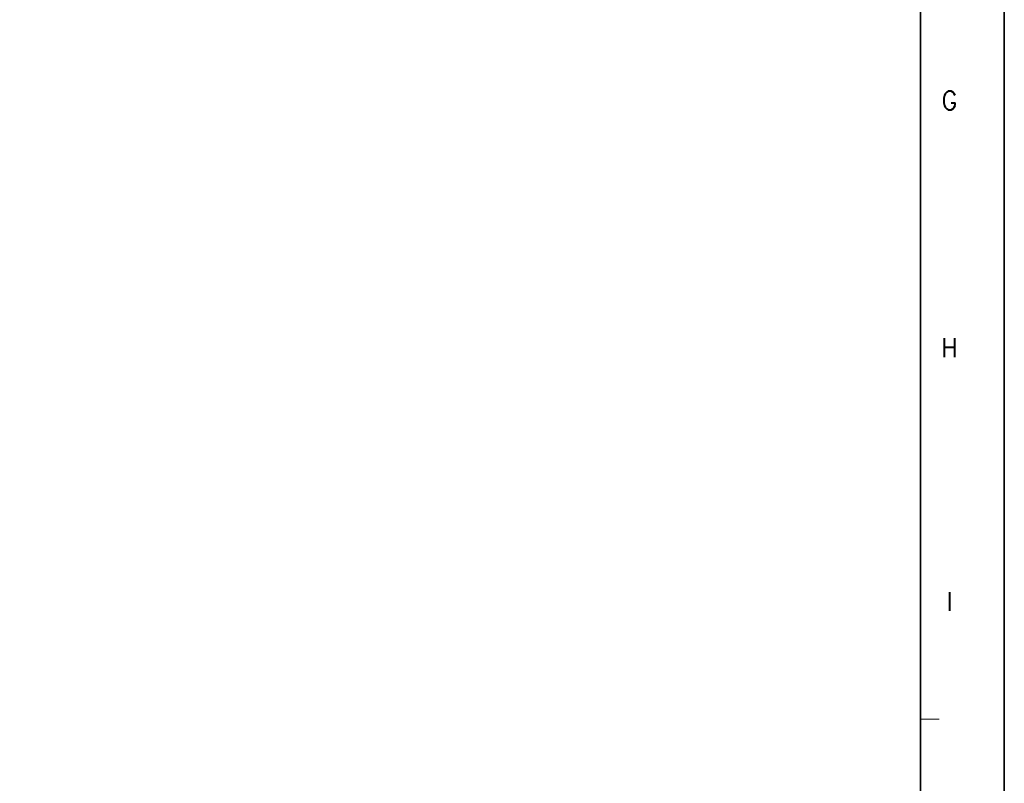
# Model space of a CAD drawing. Header units: millimetres. Extents: x 4497 to 11741, y 5958 to 12619.
# Tile 88 of 256: x 6030 to 6122, y 6531 to 6602. Entities that reach past the tile are written whole.
import ezdxf
from ezdxf.enums import TextEntityAlignment as Align

# ---------------------------------------------------------------- set-up
doc = ezdxf.new("R2010")
doc.units = ezdxf.units.MM
doc.header["$LTSCALE"] = 0.8
doc.layers.get('0').update_dxf_attribs({"linetype": 'CONTINUOUS', "lineweight": 0})
doc.styles.get("Standard").update_dxf_attribs({"font": 'romans.shx', "width": 0.8, "oblique": 5, "bigfont": 'whgtxt.shx'})

msp = doc.modelspace()

# ---------------------------------------------------------------- linework, layer by layer
at = {"color": 7, "linetype": 'Continuous', "lineweight": 35}
msp.add_line((6114.46, 6466.191), (6114.46, 6747.976), dxfattribs=at)
at = {"color": 7, "linetype": 'Continuous'}
msp.add_line((6114.46, 6536.637), (6116.219, 6536.637), dxfattribs=at)
at = {"color": 7, "linetype": 'Continuous', "lineweight": 35}
msp.add_lwpolyline([(5702.356, 6755.583), (5702.356, 6458.583), (6122.356, 6458.583), (6122.356, 6755.583)], close=True, dxfattribs=at)

# ---------------------------------------------------------------- texts
at = {"color": 7, "linetype": 'Continuous', "width": 0.933333}
for s, p in [('G', (6117.188, 6594.873)), ('H', (6117.188, 6571.61)), ('I', (6117.188, 6547.704))]:
    msp.add_text(s, height=1.759, dxfattribs=at).set_placement(p, align=Align.MIDDLE_CENTER)

doc.saveas('drawing.dxf')
